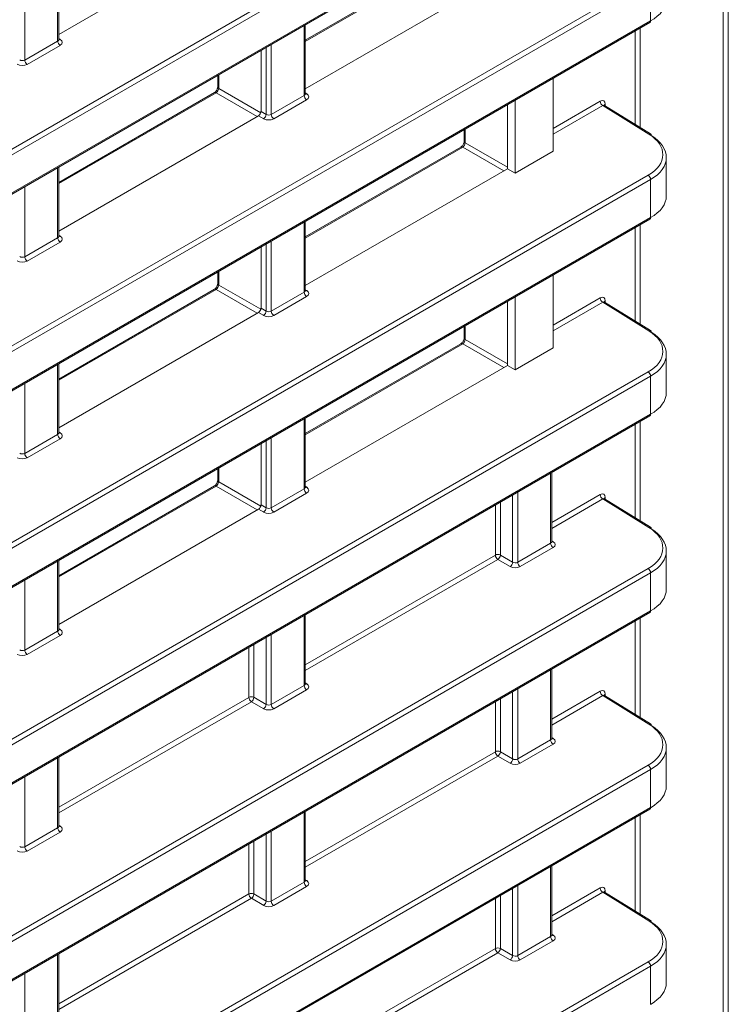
# Model space of a CAD drawing. Header units: millimetres. Extents: x 0 to 1118, y 0 to 864.
# Tile 42 of 146: x 362 to 372, y 183 to 197. Entities that reach past the tile are written whole.
import ezdxf

# ---------------------------------------------------------------- set-up
doc = ezdxf.new("R2010")
doc.units = ezdxf.units.MM

msp = doc.modelspace()

# ---------------------------------------------------------------- linework, layer by layer
at = {"color": 7, "linetype": 'Continuous', "lineweight": 15}
for p, q in [((371.873, 165.715), (371.873, 216.666)), ((371.944, 216.666), (371.944, 165.715)), ((348.856, 187.845), (370.823, 200.526)), ((370.857, 200.465), (348.89, 187.784)), ((348.88, 187.229), (370.847, 199.91)), ((348.89, 187.251), (370.857, 199.933)), ((362.58, 196.993), (365.373, 198.606)), ((368.205, 198.168), (366.027, 196.911)), ((362.58, 196.921), (362.58, 197.889)), ((366.027, 196.231), (368.856, 197.865)), ((348.856, 185.093), (370.823, 197.774)), ((370.857, 197.713), (348.89, 185.032)), ((370.857, 197.181), (370.857, 197.713)), ((348.88, 184.477), (370.847, 197.158)), ((348.89, 184.5), (370.857, 197.181)), ((366.027, 196.159), (366.027, 197.127)), ((362.104, 196.634), (362.565, 196.9)), ((362.6, 196.839), (362.139, 196.573)), ((365.409, 196.77), (365.409, 195.915)), ((364.803, 196.421), (364.803, 196.257)), ((369.494, 195.357), (369.494, 196.377)), ((364.757, 196.178), (362.58, 194.921)), ((365.551, 195.872), (366.012, 196.138)), ((366.047, 196.078), (365.586, 195.812)), ((368.964, 196.071), (368.964, 195.051)), ((365.409, 195.915), (365.481, 195.873)), ((368.856, 196.009), (368.856, 195.113)), ((370.831, 195.599), (370.188, 195.997)), ((370.857, 195.601), (370.213, 195.999)), ((362.58, 194.241), (365.373, 195.854)), ((365.446, 195.812), (365.373, 195.854)), ((368.25, 195.659), (368.25, 195.496)), ((368.205, 195.416), (366.027, 194.159)), ((368.964, 195.051), (369.494, 195.357)), ((371.077, 194.732), (371.077, 195.27)), ((362.58, 194.169), (362.58, 195.137)), ((366.027, 193.48), (368.856, 195.113)), ((368.964, 195.051), (368.856, 195.113)), ((348.856, 182.341), (370.823, 195.022)), ((370.857, 194.961), (348.89, 182.28)), ((370.857, 194.429), (370.857, 194.961)), ((348.88, 181.725), (370.847, 194.406)), ((348.89, 181.748), (370.857, 194.429)), ((366.027, 193.408), (366.027, 194.375)), ((362.104, 193.882), (362.565, 194.148)), ((362.6, 194.088), (362.139, 193.822)), ((365.409, 194.019), (365.409, 193.164)), ((364.803, 193.669), (364.803, 193.506)), ((369.494, 192.605), (369.494, 193.625)), ((364.757, 193.426), (362.58, 192.169)), ((365.551, 193.121), (366.012, 193.387)), ((366.047, 193.326), (365.586, 193.06)), ((368.964, 193.319), (368.964, 192.299)), ((365.409, 193.164), (365.481, 193.122)), ((368.856, 193.257), (368.856, 192.361)), ((370.831, 192.847), (370.188, 193.245)), ((370.857, 192.849), (370.213, 193.247)), ((362.58, 191.49), (365.373, 193.102)), ((365.446, 193.061), (365.373, 193.102)), ((368.25, 192.907), (368.25, 192.744)), ((368.205, 192.665), (366.027, 191.408)), ((368.964, 192.299), (369.494, 192.605)), ((371.077, 191.981), (371.077, 192.519)), ((362.58, 191.418), (362.58, 192.385)), ((366.027, 190.728), (368.856, 192.361)), ((368.964, 192.299), (368.856, 192.361)), ((348.856, 179.589), (370.823, 192.271)), ((370.857, 192.21), (348.89, 179.528)), ((370.857, 191.677), (370.857, 192.21)), ((348.88, 178.973), (370.847, 191.655)), ((348.89, 178.996), (370.857, 191.677)), ((366.027, 190.656), (366.027, 191.624)), ((362.104, 191.131), (362.565, 191.397)), ((362.6, 191.336), (362.139, 191.07)), ((365.409, 191.267), (365.409, 190.412)), ((364.803, 190.917), (364.803, 190.754)), ((369.474, 189.894), (369.474, 190.862)), ((364.757, 190.675), (362.58, 189.418)), ((365.551, 190.369), (366.012, 190.635)), ((366.047, 190.574), (365.586, 190.308)), ((365.409, 190.412), (365.481, 190.37)), ((370.831, 190.095), (370.188, 190.493)), ((370.857, 190.097), (370.213, 190.495)), ((362.58, 188.738), (365.373, 190.351)), ((365.446, 190.309), (365.373, 190.351)), ((368.998, 189.607), (369.459, 189.873)), ((368.756, 189.708), (368.928, 189.608)), ((369.494, 189.812), (369.033, 189.546)), ((371.077, 189.229), (371.077, 189.767)), ((362.58, 188.666), (362.58, 189.634)), ((368.893, 189.547), (368.721, 189.646)), ((348.856, 176.838), (370.823, 189.519)), ((370.857, 189.458), (348.89, 176.777)), ((370.857, 188.926), (370.857, 189.458)), ((348.88, 176.222), (370.847, 188.903)), ((348.89, 176.244), (370.857, 188.926)), ((366.027, 187.904), (366.027, 188.872)), ((362.104, 188.379), (362.565, 188.645)), ((362.6, 188.584), (362.139, 188.318)), ((369.474, 187.142), (369.474, 188.11)), ((365.551, 187.617), (366.012, 187.883)), ((366.047, 187.822), (365.586, 187.556)), ((365.446, 187.557), (365.274, 187.656)), ((365.309, 187.718), (365.481, 187.618)), ((370.831, 187.343), (370.188, 187.741)), ((370.857, 187.345), (370.213, 187.744)), ((368.998, 186.855), (369.459, 187.121)), ((368.756, 186.956), (368.928, 186.857)), ((369.494, 187.061), (369.033, 186.795)), ((371.077, 186.477), (371.077, 187.015)), ((362.58, 185.914), (362.58, 186.882)), ((368.893, 186.795), (368.721, 186.895)), ((348.856, 174.086), (370.823, 186.767)), ((370.857, 186.706), (348.89, 174.025)), ((370.857, 186.174), (370.857, 186.706)), ((348.88, 173.47), (370.847, 186.151)), ((348.89, 173.493), (370.857, 186.174)), ((366.027, 185.152), (366.027, 186.12)), ((362.104, 185.627), (362.565, 185.893)), ((362.6, 185.832), (362.139, 185.566)), ((369.474, 184.391), (369.474, 185.358)), ((365.551, 184.865), (366.012, 185.132)), ((366.047, 185.071), (365.586, 184.805)), ((365.446, 184.805), (365.274, 184.905)), ((365.309, 184.966), (365.481, 184.867)), ((370.831, 184.592), (370.188, 184.99)), ((370.857, 184.594), (370.213, 184.992)), ((368.998, 184.104), (369.459, 184.37)), ((368.756, 184.204), (368.928, 184.105)), ((369.494, 184.309), (369.033, 184.043)), ((371.077, 183.725), (371.077, 184.263)), ((362.58, 183.162), (362.58, 184.13)), ((368.893, 184.044), (368.721, 184.143)), ((348.856, 171.334), (370.823, 184.015)), ((370.857, 183.954), (348.89, 171.273)), ((370.857, 183.422), (370.857, 183.954))]:
    msp.add_line(p, q, dxfattribs=at)
at = {"color": 9, "linetype": 'Continuous', "lineweight": 15}
for p, q in [((368.229, 198.166), (366.027, 196.895)), ((362.565, 196.9), (362.565, 197.88)), ((362.104, 197.614), (362.104, 196.634)), ((366.012, 196.138), (366.012, 197.119)), ((370.642, 195.733), (370.642, 197.04)), ((370.712, 197.08), (370.712, 195.69)), ((362.58, 196.935), (362.601, 196.922)), ((365.481, 195.873), (365.481, 196.812)), ((365.551, 196.853), (365.551, 195.872)), ((364.817, 196.429), (364.817, 196.237)), ((364.782, 196.176), (362.58, 194.905)), ((365.356, 195.844), (364.782, 196.176)), ((364.817, 196.237), (365.406, 195.897)), ((366.027, 196.173), (366.048, 196.16)), ((369.494, 195.677), (370.153, 196.057)), ((370.188, 195.997), (369.494, 195.596)), ((370.223, 196.017), (370.223, 195.992)), ((368.264, 195.667), (368.264, 195.476)), ((368.229, 195.414), (366.027, 194.143)), ((368.803, 195.083), (368.229, 195.414)), ((368.264, 195.476), (368.856, 195.134)), ((362.565, 194.148), (362.565, 195.129)), ((362.104, 194.863), (362.104, 193.882)), ((366.012, 193.387), (366.012, 194.367)), ((370.642, 192.982), (370.642, 194.288)), ((370.712, 194.328), (370.712, 192.938)), ((362.58, 194.183), (362.601, 194.17)), ((365.481, 193.122), (365.481, 194.06)), ((365.551, 194.101), (365.551, 193.121)), ((364.817, 193.677), (364.817, 193.486)), ((364.782, 193.424), (362.58, 192.153)), ((365.356, 193.093), (364.782, 193.424)), ((364.817, 193.486), (365.406, 193.146)), ((366.027, 193.421), (366.048, 193.408)), ((369.494, 192.925), (370.153, 193.306)), ((370.188, 193.245), (369.494, 192.844)), ((370.223, 193.265), (370.223, 193.24)), ((368.264, 192.915), (368.264, 192.724)), ((368.229, 192.663), (366.027, 191.391)), ((368.803, 192.331), (368.229, 192.663)), ((368.264, 192.724), (368.856, 192.382)), ((362.565, 191.397), (362.565, 192.377)), ((362.104, 192.111), (362.104, 191.131)), ((366.012, 190.635), (366.012, 191.615)), ((370.642, 190.23), (370.642, 191.536)), ((370.712, 191.577), (370.712, 190.187)), ((362.58, 191.431), (362.601, 191.418)), ((365.481, 190.37), (365.481, 191.309)), ((365.551, 191.349), (365.551, 190.369)), ((364.817, 190.925), (364.817, 190.734)), ((369.459, 189.873), (369.459, 190.854)), ((364.782, 190.673), (362.58, 189.401)), ((365.356, 190.341), (364.782, 190.673)), ((364.817, 190.734), (365.406, 190.394)), ((366.027, 190.67), (366.048, 190.656)), ((368.928, 189.608), (368.928, 190.547)), ((368.998, 190.587), (368.998, 189.607)), ((369.474, 190.162), (370.153, 190.554)), ((368.686, 189.707), (368.686, 190.407)), ((368.756, 190.448), (368.756, 189.708)), ((370.188, 190.493), (369.474, 190.081)), ((370.223, 190.513), (370.223, 190.489)), ((369.474, 189.908), (369.495, 189.895)), ((366.027, 188.172), (368.686, 189.707)), ((362.565, 188.645), (362.565, 189.625)), ((368.721, 189.646), (366.027, 188.091)), ((362.104, 189.359), (362.104, 188.379)), ((366.012, 187.883), (366.012, 188.864)), ((370.642, 187.478), (370.642, 188.785)), ((370.712, 188.825), (370.712, 187.435)), ((362.58, 188.68), (362.601, 188.666)), ((365.551, 188.597), (365.551, 187.617)), ((365.481, 187.618), (365.481, 188.557)), ((365.239, 187.717), (365.239, 188.417)), ((365.309, 188.458), (365.309, 187.718)), ((369.459, 187.121), (369.459, 188.102)), ((366.027, 187.918), (366.048, 187.905)), ((368.928, 186.857), (368.928, 187.795)), ((368.998, 187.836), (368.998, 186.855)), ((369.474, 187.41), (370.153, 187.802)), ((362.58, 186.182), (365.239, 187.717)), ((365.274, 187.656), (362.58, 186.101)), ((368.686, 186.956), (368.686, 187.655)), ((368.756, 187.696), (368.756, 186.956)), ((370.188, 187.741), (369.474, 187.329)), ((370.223, 187.761), (370.223, 187.737)), ((369.474, 187.156), (369.495, 187.143)), ((366.027, 185.42), (368.686, 186.956)), ((362.565, 185.893), (362.565, 186.874)), ((368.721, 186.895), (366.027, 185.339)), ((362.104, 186.607), (362.104, 185.627)), ((366.012, 185.132), (366.012, 186.112)), ((370.642, 184.726), (370.642, 186.033)), ((370.712, 186.073), (370.712, 184.683)), ((362.58, 185.928), (362.601, 185.915)), ((365.551, 185.846), (365.551, 184.865)), ((365.309, 185.706), (365.309, 184.966)), ((365.481, 184.867), (365.481, 185.805)), ((365.239, 184.966), (365.239, 185.665)), ((369.459, 184.37), (369.459, 185.35)), ((366.027, 185.166), (366.048, 185.153)), ((368.928, 184.105), (368.928, 185.044)), ((368.998, 185.084), (368.998, 184.104)), ((369.474, 184.659), (370.153, 185.05)), ((362.58, 183.43), (365.239, 184.966)), ((365.274, 184.905), (362.58, 183.349)), ((368.686, 184.204), (368.686, 184.904)), ((368.756, 184.944), (368.756, 184.204)), ((370.188, 184.99), (369.474, 184.578)), ((370.223, 185.01), (370.223, 184.985)), ((369.474, 184.404), (369.495, 184.391)), ((366.027, 182.669), (368.686, 184.204)), ((362.565, 183.142), (362.565, 184.122)), ((368.721, 184.143), (366.027, 182.588)), ((362.104, 183.856), (362.104, 182.875))]:
    msp.add_line(p, q, dxfattribs=at)
at = {"color": 7, "linetype": 'Continuous', "lineweight": 15}
for centre, radius, start, end in [((370.834, 197.178), 0.0239, 303.9893, 7.3223), ((362.642, 196.904), 0.077, 182.6533, 236.771), ((362.181, 196.638), 0.077, 182.6533, 236.771), ((366.089, 196.142), 0.077, 182.6533, 236.771), ((370.23, 196.061), 0.077, 182.6571, 236.7667), ((365.402, 195.878), 0.0793, 303.5171, 356.4823), ((365.628, 195.876), 0.077, 182.6533, 236.771), ((370.842, 195.581), 0.0247, 353.5914, 52.9742), ((370.78, 194.958), 0.077, 2.6472, 56.7765), ((370.834, 194.426), 0.0239, 303.9898, 7.3211), ((362.642, 194.152), 0.077, 182.6533, 236.771), ((362.181, 193.886), 0.077, 182.6533, 236.771), ((366.089, 193.39), 0.077, 182.6538, 236.77), ((370.23, 193.309), 0.077, 182.6566, 236.7673), ((365.402, 193.127), 0.0793, 303.5171, 356.4823), ((365.628, 193.124), 0.077, 182.6538, 236.77), ((370.842, 192.829), 0.0247, 353.5917, 52.9732), ((370.78, 192.206), 0.077, 2.6473, 56.7766), ((370.834, 191.674), 0.0239, 303.9798, 7.3311), ((362.642, 191.4), 0.077, 182.6538, 236.77), ((362.181, 191.134), 0.077, 182.6538, 236.77), ((366.089, 190.639), 0.077, 182.6533, 236.7706), ((370.23, 190.557), 0.077, 182.6567, 236.7671), ((365.402, 190.375), 0.0793, 303.5168, 356.4824), ((365.628, 190.373), 0.077, 182.6533, 236.7706), ((370.842, 190.077), 0.0247, 353.5914, 52.9736), ((369.536, 189.877), 0.077, 182.6534, 236.7704), ((368.722, 189.639), 0.0771, 63.2372, 117.3396), ((368.763, 189.711), 0.077, 182.6567, 236.7671), ((368.677, 189.712), 0.0793, 303.5168, 356.4825), ((368.849, 189.613), 0.0793, 303.5251, 356.4742), ((369.075, 189.611), 0.077, 182.6534, 236.7704), ((370.78, 189.454), 0.077, 2.6474, 56.7764), ((370.834, 188.923), 0.0239, 303.99, 7.3212), ((362.642, 188.649), 0.077, 182.6533, 236.7706), ((362.181, 188.383), 0.077, 182.6533, 236.7706), ((366.089, 187.887), 0.077, 182.6534, 236.7704), ((370.23, 187.806), 0.077, 182.6567, 236.7674), ((365.274, 187.649), 0.0771, 63.2372, 117.3396), ((365.316, 187.721), 0.077, 182.6567, 236.7671), ((365.23, 187.723), 0.0793, 303.5251, 356.4742), ((365.402, 187.623), 0.0793, 303.5168, 356.4825), ((365.628, 187.621), 0.077, 182.6534, 236.7704), ((370.842, 187.326), 0.0247, 353.5926, 52.9722), ((369.536, 187.125), 0.077, 182.6534, 236.7706), ((368.722, 186.887), 0.0771, 63.2372, 117.3396), ((368.763, 186.959), 0.077, 182.6567, 236.7674), ((368.677, 186.961), 0.0793, 303.5166, 356.4824), ((368.849, 186.861), 0.0793, 303.5249, 356.4742), ((369.075, 186.859), 0.077, 182.6534, 236.7706), ((370.78, 186.703), 0.077, 2.6474, 56.7767), ((370.834, 186.171), 0.0239, 303.9903, 7.3214), ((362.642, 185.897), 0.077, 182.6534, 236.7704), ((362.181, 185.631), 0.077, 182.6534, 236.7704), ((366.089, 185.135), 0.077, 182.6534, 236.7706), ((370.23, 185.054), 0.077, 182.657, 236.7667), ((365.274, 184.897), 0.0771, 63.2372, 117.3396), ((365.316, 184.969), 0.077, 182.6567, 236.7674), ((365.23, 184.971), 0.0793, 303.5249, 356.4742), ((365.402, 184.871), 0.0793, 303.5166, 356.4824), ((365.628, 184.869), 0.077, 182.6534, 236.7706), ((370.842, 184.574), 0.0247, 353.589, 52.9759), ((369.536, 184.373), 0.077, 182.6534, 236.7703), ((368.722, 184.135), 0.0771, 63.2372, 117.3396), ((368.763, 184.207), 0.077, 182.657, 236.7667), ((368.677, 184.209), 0.0793, 303.5171, 356.4823), ((368.849, 184.11), 0.0793, 303.5254, 356.474), ((369.075, 184.107), 0.077, 182.6534, 236.7703), ((370.78, 183.951), 0.077, 2.6477, 56.776)]:
    msp.add_arc(centre, radius, start, end, dxfattribs=at)
at = {"color": 9, "linetype": 'Continuous', "lineweight": 15}
for centre, radius, start, end in [((362.586, 196.945), 0.0278, 257.7164, 303.5534), ((364.768, 196.156), 0.0248, 55.39, 114.6422), ((364.828, 196.26), 0.0247, 185.3379, 244.6211), ((366.033, 196.183), 0.0277, 257.6588, 303.611), ((370.235, 195.992), 0.0274, 115.7422, 159.5925), ((368.275, 195.498), 0.0247, 185.362, 244.6254), ((370.846, 195.579), 0.0244, 62.7102, 126.4752), ((368.215, 195.394), 0.0248, 55.3941, 114.6399), ((362.586, 194.193), 0.0278, 257.7164, 303.5534), ((364.768, 193.404), 0.0248, 55.3941, 114.6399), ((364.828, 193.508), 0.0247, 185.3379, 244.6211), ((366.033, 193.431), 0.0277, 257.6715, 303.6003), ((370.235, 193.24), 0.0274, 115.7422, 159.5925), ((368.275, 192.746), 0.0247, 185.362, 244.6254), ((370.846, 192.827), 0.0244, 62.7117, 126.4737), ((368.215, 192.642), 0.0248, 55.3946, 114.6385), ((362.586, 191.441), 0.0278, 257.7291, 303.5427), ((364.768, 190.652), 0.0248, 55.3946, 114.6385), ((364.828, 190.756), 0.0247, 185.3379, 244.6211), ((366.033, 190.68), 0.0277, 257.6677, 303.6041), ((370.235, 190.488), 0.0275, 115.8247, 159.6287), ((370.846, 190.075), 0.0244, 62.7114, 126.4741), ((369.48, 189.918), 0.0278, 257.8976, 303.5363), ((362.586, 188.69), 0.0278, 257.7254, 303.5464), ((366.033, 187.928), 0.0278, 257.9044, 303.5402), ((370.235, 187.737), 0.0275, 115.8247, 159.6287), ((370.846, 187.324), 0.0244, 62.7132, 126.4723), ((369.48, 187.166), 0.0278, 257.8955, 303.5389), ((362.586, 185.938), 0.0278, 257.8976, 303.5363), ((366.033, 185.176), 0.0278, 257.9023, 303.5428), ((370.235, 184.985), 0.0275, 115.8247, 159.6287), ((370.846, 184.572), 0.0244, 62.7102, 126.4752), ((369.48, 184.414), 0.0278, 257.9026, 303.5299)]:
    msp.add_arc(centre, radius, start, end, dxfattribs=at)
at = {"color": 7, "linetype": 'Continuous', "lineweight": 15}
for centre, major_axis, ratio, start_param, end_param in [((370.327, 197.477), (0.75, 0.01), 0.567807, 5.489905, 6.275303), ((362.529, 196.882), (0.1, -0.0015), 0.587275, 5.506822, 7.060165), ((362.069, 196.656), (0.05, -0.0016), 0.597067, 3.96315, 5.516493), ((362.068, 196.616), (0.1, -0.0015), 0.587275, 3.953479, 5.506822), ((364.782, 196.217), (0.025, 0.0433), 0.55776, 3.927063, 5.497555), ((365.976, 196.12), (0.1, -0.0015), 0.587275, 5.506822, 7.060165), ((370.153, 195.976), (0.05, 0.0866), 0.577206, 5.497858, 7.06835), ((365.373, 195.895), (0.025, 0.0433), 0.577557, 3.927062, 5.497554), ((365.515, 195.854), (0.1, -0.0015), 0.587275, 3.953479, 5.506822), ((365.516, 195.894), (0.05, -0.0016), 0.597067, 3.96315, 5.516493), ((370.328, 195.318), (0.7, -0.011), 0.587275, 5.506822, 7.060165), ((370.327, 195.278), (0.75, -0.011), 0.586615, 5.5062, 7.059544), ((368.229, 195.455), (0.025, 0.0433), 0.55776, 3.927063, 5.497555), ((370.327, 194.725), (0.75, 0.01), 0.567807, 5.489905, 6.275303), ((362.529, 194.13), (0.1, -0.0015), 0.587275, 5.506822, 7.060165), ((362.069, 193.904), (0.05, -0.0016), 0.597067, 3.96315, 5.516493), ((362.068, 193.864), (0.1, -0.0015), 0.587275, 3.953479, 5.506822), ((364.782, 193.465), (0.025, 0.0433), 0.55776, 3.927063, 5.497555), ((365.976, 193.368), (0.1, -0.0015), 0.587275, 5.506822, 7.060165), ((370.153, 193.224), (0.05, 0.0866), 0.577206, 5.497858, 7.06835), ((365.373, 193.143), (0.025, 0.0433), 0.577557, 3.927062, 5.497554), ((365.515, 193.102), (0.1, -0.0015), 0.587275, 3.953479, 5.506822), ((365.516, 193.143), (0.05, -0.0016), 0.597067, 3.96315, 5.516493), ((370.328, 192.566), (0.7, -0.011), 0.587275, 5.506822, 7.060165), ((370.327, 192.526), (0.75, -0.011), 0.586615, 5.5062, 7.059544), ((368.229, 192.703), (0.025, 0.0433), 0.55776, 3.927063, 5.497555), ((370.327, 191.974), (0.75, 0.01), 0.567807, 5.489905, 6.275303), ((362.529, 191.378), (0.1, -0.0015), 0.587275, 5.506822, 7.060165), ((362.069, 191.153), (0.05, -0.0016), 0.597067, 3.96315, 5.516493), ((362.068, 191.112), (0.1, -0.0015), 0.587275, 3.953479, 5.506822), ((364.782, 190.713), (0.025, 0.0433), 0.55776, 3.927063, 5.497555), ((365.976, 190.616), (0.1, -0.0015), 0.587275, 5.506822, 7.060165), ((370.153, 190.472), (0.05, 0.0866), 0.577206, 5.497858, 7.06835), ((365.373, 190.391), (0.025, 0.0433), 0.577557, 3.927062, 5.497554), ((365.515, 190.35), (0.1, -0.0015), 0.587275, 3.953479, 5.506822), ((365.516, 190.391), (0.05, -0.0016), 0.597067, 3.96315, 5.516493), ((370.328, 189.815), (0.7, -0.011), 0.587275, 5.506822, 7.060165), ((370.327, 189.774), (0.75, -0.011), 0.586615, 5.5062, 7.059544), ((369.423, 189.855), (0.1, -0.0015), 0.587275, 5.506822, 7.060165), ((368.963, 189.629), (0.05, -0.0016), 0.597067, 3.96315, 5.516493), ((368.963, 189.589), (0.1, -0.0015), 0.587275, 3.953479, 5.506822), ((370.327, 189.222), (0.75, 0.01), 0.567807, 5.489905, 6.275303), ((362.529, 188.626), (0.1, -0.0015), 0.587275, 5.506822, 7.060165), ((362.069, 188.401), (0.05, -0.0016), 0.597067, 3.96315, 5.516493), ((362.068, 188.36), (0.1, -0.0015), 0.587275, 3.953479, 5.506822), ((365.976, 187.865), (0.1, -0.0015), 0.587275, 5.506822, 7.060165), ((370.153, 187.72), (0.05, 0.0866), 0.577206, 5.497858, 7.06835), ((365.515, 187.599), (0.1, -0.0015), 0.587275, 3.953479, 5.506822), ((365.516, 187.639), (0.05, -0.0016), 0.597067, 3.96315, 5.516493), ((370.328, 187.063), (0.7, -0.011), 0.587275, 5.506822, 7.060165), ((370.327, 187.022), (0.75, -0.011), 0.586615, 5.5062, 7.059544), ((369.423, 187.103), (0.1, -0.0015), 0.587275, 5.506822, 7.060165), ((368.963, 186.877), (0.05, -0.0016), 0.597067, 3.96315, 5.516493), ((368.963, 186.837), (0.1, -0.0015), 0.587275, 3.953479, 5.506822), ((370.327, 186.47), (0.75, 0.01), 0.567807, 5.489905, 6.275303), ((362.529, 185.875), (0.1, -0.0015), 0.587275, 5.506822, 7.060165), ((362.068, 185.609), (0.1, -0.0015), 0.587275, 3.953479, 5.506822), ((362.069, 185.649), (0.05, -0.0016), 0.597067, 3.96315, 5.516493), ((365.976, 185.113), (0.1, -0.0015), 0.587275, 5.506822, 7.060165), ((370.153, 184.969), (0.05, 0.0866), 0.577206, 5.497858, 7.06835), ((365.515, 184.847), (0.1, -0.0015), 0.587275, 3.953479, 5.506822), ((365.516, 184.887), (0.05, -0.0016), 0.597067, 3.96315, 5.516493), ((370.328, 184.311), (0.7, -0.011), 0.587275, 5.506822, 7.060165), ((370.327, 184.271), (0.75, -0.011), 0.586615, 5.5062, 7.059544), ((369.423, 184.351), (0.1, -0.0015), 0.587275, 5.506822, 7.060165), ((368.963, 184.126), (0.05, -0.0016), 0.597067, 3.96315, 5.516493), ((368.963, 184.085), (0.1, -0.0015), 0.587275, 3.953479, 5.506822), ((370.327, 183.718), (0.75, 0.01), 0.567807, 5.489905, 6.275303)]:
    msp.add_ellipse(centre, major_axis=major_axis, ratio=ratio, start_param=start_param, end_param=end_param, dxfattribs=at)
at = {"color": 9, "linetype": 'Continuous', "lineweight": 15}
for centre, major_axis, ratio, start_param, end_param in [((362.53, 196.922), (0.05, -0.0016), 0.597067, 5.516493, 6.301891), ((365.977, 196.16), (0.05, -0.0016), 0.597067, 5.516493, 6.301891), ((370.188, 195.955), (0.0237, 0.0441), 0.576503, 6.24835, 7.050964), ((362.53, 194.17), (0.05, -0.0016), 0.597067, 5.516493, 6.301891), ((365.977, 193.409), (0.05, -0.0016), 0.597067, 5.516493, 6.301891), ((370.188, 193.204), (0.0237, 0.0441), 0.576503, 6.24835, 7.050964), ((362.53, 191.419), (0.05, -0.0016), 0.597067, 5.516493, 6.301891), ((365.977, 190.657), (0.05, -0.0016), 0.597067, 5.516493, 6.301891), ((370.188, 190.452), (0.0237, 0.0441), 0.576503, 6.24835, 7.050964), ((369.424, 189.895), (0.05, -0.0016), 0.597067, 5.516493, 6.301891), ((362.53, 188.667), (0.05, -0.0016), 0.597067, 5.516493, 6.301891), ((365.977, 187.905), (0.05, -0.0016), 0.597067, 5.516493, 6.301891), ((370.188, 187.7), (0.0237, 0.0441), 0.576503, 6.24835, 7.050964), ((369.424, 187.143), (0.05, -0.0016), 0.597067, 5.516493, 6.301891), ((362.53, 185.915), (0.05, -0.0016), 0.597067, 5.516493, 6.301891), ((365.977, 185.153), (0.05, -0.0016), 0.597067, 5.516493, 6.301891), ((370.188, 184.948), (0.0237, 0.0441), 0.576503, 6.24835, 7.050964), ((369.424, 184.392), (0.05, -0.0016), 0.597067, 5.516493, 6.301891)]:
    msp.add_ellipse(centre, major_axis=major_axis, ratio=ratio, start_param=start_param, end_param=end_param, dxfattribs=at)
at = {"color": 7, "linetype": 'Continuous', "lineweight": 15}
for points, knots in [([(362.581, 196.916), (362.581, 196.915), (362.581, 196.915), (362.579, 196.919), (362.58, 196.921), (362.58, 196.921)], [0, 0, 0, 0, 0.251394, 0.972173, 1, 1, 1, 1]), ([(364.803, 196.257), (364.803, 196.253), (364.802, 196.246), (364.798, 196.229), (364.789, 196.212), (364.778, 196.196), (364.766, 196.184), (364.76, 196.18), (364.757, 196.178)], [0, 0, 0, 0, 0.161613, 0.325533, 0.504699, 0.692301, 0.859098, 1, 1, 1, 1]), ([(366.028, 196.154), (366.028, 196.154), (366.028, 196.153), (366.026, 196.158), (366.027, 196.159), (366.027, 196.159)], [0, 0, 0, 0, 0.251228, 0.971018, 1, 1, 1, 1]), ([(370.213, 195.999), (370.21, 196.002), (370.208, 196.005), (370.208, 196.004), (370.208, 196.003)], [0, 0, 0, 0, 0.957683, 1, 1, 1, 1]), ([(368.25, 195.496), (368.25, 195.492), (368.25, 195.484), (368.245, 195.468), (368.236, 195.45), (368.225, 195.434), (368.213, 195.422), (368.207, 195.418), (368.205, 195.416)], [0, 0, 0, 0, 0.161625, 0.325548, 0.504753, 0.692361, 0.859095, 1, 1, 1, 1]), ([(362.581, 194.164), (362.581, 194.164), (362.581, 194.163), (362.579, 194.168), (362.58, 194.169), (362.58, 194.169)], [0, 0, 0, 0, 0.251122, 0.971122, 1, 1, 1, 1]), ([(364.803, 193.506), (364.803, 193.502), (364.802, 193.494), (364.798, 193.478), (364.789, 193.46), (364.778, 193.444), (364.766, 193.432), (364.76, 193.428), (364.757, 193.426)], [0, 0, 0, 0, 0.161616, 0.325536, 0.504698, 0.692302, 0.859098, 1, 1, 1, 1]), ([(366.028, 193.402), (366.028, 193.402), (366.028, 193.401), (366.026, 193.406), (366.027, 193.407), (366.027, 193.407)], [0, 0, 0, 0, 0.251222, 0.971018, 1, 1, 1, 1]), ([(370.213, 193.247), (370.21, 193.25), (370.208, 193.253), (370.208, 193.252), (370.208, 193.252)], [0, 0, 0, 0, 0.957683, 1, 1, 1, 1]), ([(368.25, 192.744), (368.25, 192.74), (368.25, 192.732), (368.245, 192.716), (368.236, 192.698), (368.225, 192.682), (368.213, 192.67), (368.207, 192.666), (368.205, 192.665)], [0, 0, 0, 0, 0.1616254, 0.3255484, 0.5047535, 0.6923617, 0.859095, 1, 1, 1, 1]), ([(362.581, 191.412), (362.581, 191.412), (362.581, 191.411), (362.579, 191.416), (362.58, 191.417), (362.58, 191.417)], [0, 0, 0, 0, 0.251116, 0.971122, 1, 1, 1, 1]), ([(364.803, 190.754), (364.803, 190.75), (364.802, 190.742), (364.798, 190.726), (364.789, 190.708), (364.778, 190.692), (364.766, 190.68), (364.76, 190.676), (364.757, 190.675)], [0, 0, 0, 0, 0.161617, 0.325536, 0.504698, 0.692302, 0.859098, 1, 1, 1, 1]), ([(366.028, 190.65), (366.028, 190.65), (366.028, 190.65), (366.026, 190.654), (366.027, 190.656), (366.027, 190.656)], [0, 0, 0, 0, 0.251226, 0.971018, 1, 1, 1, 1]), ([(370.213, 190.495), (370.21, 190.499), (370.208, 190.502), (370.208, 190.5), (370.208, 190.5)], [0, 0, 0, 0, 0.957681, 1, 1, 1, 1]), ([(369.475, 189.889), (369.475, 189.888), (369.475, 189.888), (369.474, 189.892), (369.474, 189.894), (369.474, 189.894)], [0, 0, 0, 0, 0.251392, 0.972171, 1, 1, 1, 1]), ([(362.581, 188.66), (362.581, 188.66), (362.581, 188.66), (362.579, 188.664), (362.58, 188.666), (362.58, 188.666)], [0, 0, 0, 0, 0.251121, 0.971122, 1, 1, 1, 1]), ([(366.028, 187.899), (366.028, 187.898), (366.028, 187.898), (366.026, 187.902), (366.027, 187.904), (366.027, 187.904)], [0, 0, 0, 0, 0.251498, 0.972066, 1, 1, 1, 1]), ([(370.213, 187.744), (370.21, 187.747), (370.208, 187.75), (370.208, 187.748), (370.208, 187.748)], [0, 0, 0, 0, 0.957683, 1, 1, 1, 1]), ([(369.475, 187.137), (369.475, 187.137), (369.475, 187.136), (369.474, 187.141), (369.474, 187.142), (369.474, 187.142)], [0, 0, 0, 0, 0.251397, 0.972173, 1, 1, 1, 1]), ([(362.581, 185.909), (362.581, 185.908), (362.581, 185.908), (362.579, 185.912), (362.58, 185.914), (362.58, 185.914)], [0, 0, 0, 0, 0.251392, 0.972171, 1, 1, 1, 1]), ([(366.028, 185.147), (366.028, 185.147), (366.028, 185.146), (366.026, 185.151), (366.027, 185.152), (366.027, 185.152)], [0, 0, 0, 0, 0.251503, 0.972069, 1, 1, 1, 1]), ([(370.213, 184.992), (370.21, 184.995), (370.208, 184.998), (370.208, 184.997), (370.208, 184.997)], [0, 0, 0, 0, 0.957683, 1, 1, 1, 1]), ([(369.475, 184.385), (369.475, 184.385), (369.475, 184.384), (369.474, 184.389), (369.474, 184.39), (369.474, 184.39)], [0, 0, 0, 0, 0.251381, 0.972173, 1, 1, 1, 1])]:
    msp.add_open_spline(points, degree=3, knots=knots, dxfattribs=at)

doc.saveas('drawing.dxf')
